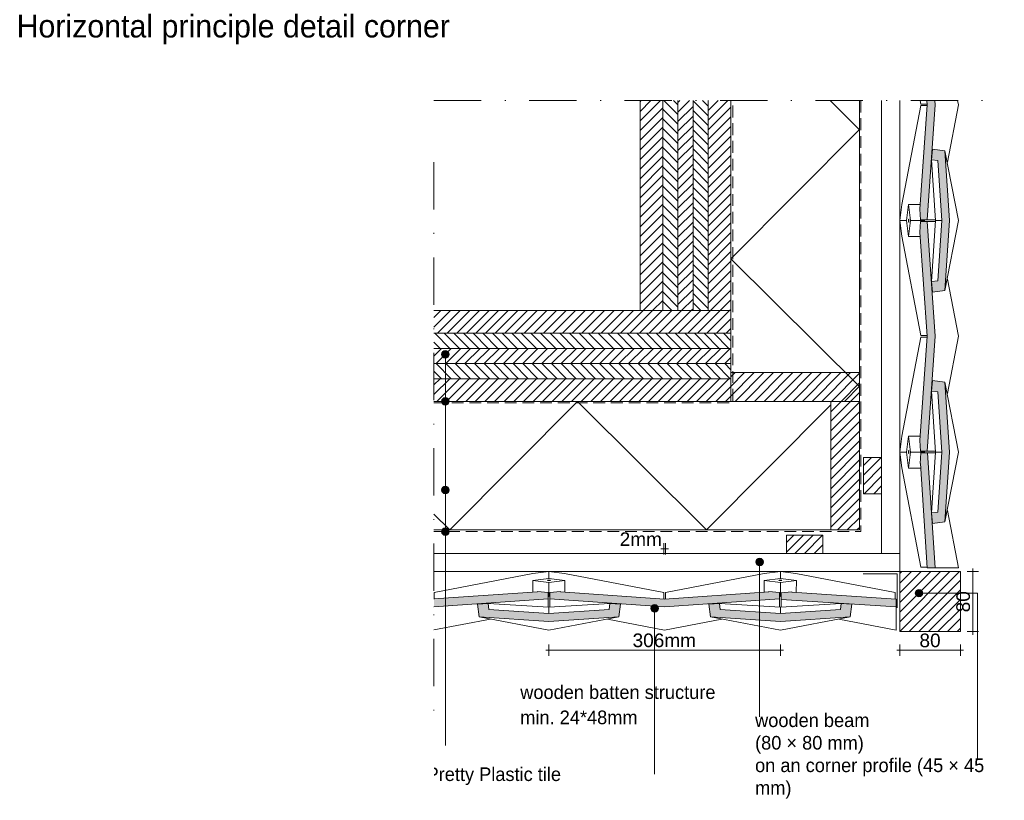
# Paper-space layout 'd-07 principle detail' of a CAD drawing. Header units: millimetres. Extents: x 14 to 195, y 11 to 271.
# Tile 2 of 2: x 18 to 149, y 168 to 271. Entities that reach past the tile are written whole.
import ezdxf
from ezdxf.xclip import XClip

# ---------------------------------------------------------------- set-up
doc = ezdxf.new("R2010")
doc.units = ezdxf.units.MM
doc.header["$MEASUREMENT"] = 0
doc.header["$XCLIPFRAME"] = 0
doc.linetypes.add('B0302', pattern=[12.51, 6.26, -3.125, 0, -3.125])
doc.linetypes.add('B0701', pattern=[2.3412, 1.56, -0.7812])
for name, color, linetype in [('#01', 7, 'Continuous'), ('Dim - 1_50_100', 7, 'Continuous'), ('Info - 1_50_100', 7, 'Continuous'), ('Info - 1_5_10', 7, 'Continuous'), ('Info - Nederlands', 7, 'Continuous')]:
    doc.layers.add(name, color=color, linetype=linetype)
doc.styles.add('GENERATED_STYLE_3', font='Helvetica.ttc')
doc.styles.add('GENERATED_STYLE_4', font='txt')
pattern_1 = [(135.15, (75.343, 203.51), (16.881, 16.97), []), (225.15, (75.343, 203.51), (-17.06, 16.97), [])]
pattern_2 = [(45, (-1068.7903, 560.8864), (-0.6363961, 0.6363961), [])]
pattern_3 = [(315, (-1068.7903, 560.8864), (0.6363961, 0.6363961), [])]
pattern_4 = [(45.15, (112.526, 273.293), (-16.97, 16.881), []), (135.15, (112.526, 273.293), (16.97, 17.06), [])]

# ---------------------------------------------------------------- blocks, each defined once
blk = doc.blocks.new('Drawing_2_1', base_point=(-1068.79, 560.89))
at = {"layer": '#01', "linetype": 'Continuous', "lineweight": 0, "true_color": 0xe4e7e8}
for points in [[(137.54, 245.93), (137.51, 245.93), (137.61, 244.51), (138.48, 244.51), (139.54, 259.71), (139.5, 260.28), (138.46, 260.28), (138.49, 259.71)], [(139.18, 253.86), (139.08, 252.46), (139.89, 252.36), (140.42, 244.41), (139.89, 236.47), (139.08, 236.36), (139.18, 234.97), (140.84, 235.17), (141.46, 244.41), (140.84, 253.65)], [(138.49, 229.11), (137.54, 215.33), (137.51, 215.33), (137.61, 213.91), (138.48, 213.91), (139.54, 229.11), (138.48, 244.31), (137.61, 244.31), (137.51, 242.89), (137.54, 242.89)], [(139.18, 223.26), (139.08, 221.86), (139.89, 221.76), (140.42, 213.81), (139.89, 205.87), (139.08, 205.76), (139.18, 204.37), (140.84, 204.57), (141.46, 213.81), (140.84, 223.05)], [(138.49, 198.51), (139.54, 198.51), (138.53, 213.71), (137.66, 213.71), (137.56, 212.29), (137.59, 212.3)], [(73.26, 193.34), (88.37, 194.39), (88.37, 195.26), (86.95, 195.35), (86.95, 195.33), (73.26, 194.38)], [(103.77, 194.37), (89.99, 195.33), (89.99, 195.35), (88.57, 195.26), (88.57, 194.39), (103.77, 193.33), (118.97, 194.39), (118.97, 195.26), (117.55, 195.35), (117.55, 195.33)], [(134.37, 194.37), (120.58, 195.28), (120.59, 195.31), (119.17, 195.21), (119.17, 194.33), (134.37, 193.33)], [(79.02, 193.69), (79.23, 192.03), (88.47, 191.4), (97.7, 192.03), (97.91, 193.69), (96.51, 193.78), (96.41, 192.98), (88.47, 192.45), (80.52, 192.98), (80.42, 193.78)], [(109.62, 193.69), (109.83, 192.03), (119.07, 191.4), (128.3, 192.03), (128.51, 193.69), (127.11, 193.78), (127.01, 192.98), (119.07, 192.45), (111.12, 192.98), (111.02, 193.78)]]:
    blk.add_hatch(color=254, dxfattribs=at).paths.add_polyline_path(points)
at = {"layer": '#01', "linetype": 'Continuous', "lineweight": 0, "true_color": 0x000000}
for points in [[(74.27, 226.73), (74.31, 226.54), (74.42, 226.38), (74.58, 226.27), (74.77, 226.23), (74.97, 226.27), (75.13, 226.38), (75.24, 226.54), (75.27, 226.73), (75.24, 226.92), (75.13, 227.08), (74.97, 227.19), (74.77, 227.23), (74.58, 227.19), (74.42, 227.08), (74.31, 226.92)], [(74.27, 220.51), (74.31, 220.32), (74.42, 220.16), (74.58, 220.05), (74.77, 220.01), (74.97, 220.05), (75.13, 220.16), (75.24, 220.32), (75.27, 220.51), (75.24, 220.7), (75.13, 220.86), (74.97, 220.97), (74.77, 221.01), (74.58, 220.97), (74.42, 220.86), (74.31, 220.7)], [(74.27, 208.8), (74.31, 208.61), (74.42, 208.45), (74.58, 208.34), (74.77, 208.3), (74.97, 208.34), (75.13, 208.45), (75.24, 208.61), (75.27, 208.8), (75.24, 209), (75.13, 209.16), (74.97, 209.27), (74.77, 209.3), (74.58, 209.27), (74.42, 209.16), (74.31, 209)], [(74.27, 203.29), (74.31, 203.1), (74.42, 202.94), (74.58, 202.83), (74.77, 202.79), (74.97, 202.83), (75.13, 202.94), (75.24, 203.1), (75.27, 203.29), (75.24, 203.48), (75.13, 203.65), (74.97, 203.75), (74.77, 203.79), (74.58, 203.75), (74.42, 203.65), (74.31, 203.48)], [(115.83, 199.26), (115.87, 199.07), (115.98, 198.91), (116.14, 198.8), (116.33, 198.76), (116.53, 198.8), (116.69, 198.91), (116.8, 199.07), (116.83, 199.26), (116.8, 199.46), (116.69, 199.62), (116.53, 199.73), (116.33, 199.76), (116.14, 199.73), (115.98, 199.62), (115.87, 199.46)], [(136.9, 195.15), (136.94, 194.96), (137.04, 194.8), (137.21, 194.69), (137.4, 194.65), (137.59, 194.69), (137.75, 194.8), (137.86, 194.96), (137.9, 195.15), (137.86, 195.34), (137.75, 195.5), (137.59, 195.61), (137.4, 195.65), (137.21, 195.61), (137.04, 195.5), (136.94, 195.34)], [(101.94, 193.13), (101.98, 192.94), (102.09, 192.78), (102.25, 192.67), (102.44, 192.63), (102.64, 192.67), (102.8, 192.78), (102.91, 192.94), (102.94, 193.13), (102.91, 193.32), (102.8, 193.48), (102.64, 193.59), (102.44, 193.63), (102.25, 193.59), (102.09, 193.48), (101.98, 193.32)]]:
    blk.add_hatch(color=18, dxfattribs=at).paths.add_polyline_path(points)
at = {"layer": 'Info - 1_50_100', "linetype": 'Continuous', "lineweight": 0, "true_color": 0x000000}
h = blk.add_hatch(dxfattribs=at)
h.set_pattern_fill('310_Naaldhout__01__0001', color=18, style=0, pattern_type=2)
h.set_pattern_definition(pattern_2)
h.paths.add_polyline_path([(103.53, 260.28), (100.53, 260.28), (100.53, 232.51), (103.53, 232.51)])
h = blk.add_hatch(dxfattribs=at)
h.set_pattern_fill('310_Naaldhout__01__0001', color=18, style=0, pattern_type=2)
h.set_pattern_definition(pattern_2)
h.paths.add_polyline_path([(103.53, 260.28), (100.53, 260.28), (100.53, 232.51), (103.53, 232.51)])
h = blk.add_hatch(dxfattribs=at)
h.set_pattern_fill('310_Naaldhout__02__0001', color=18, style=0, pattern_type=2)
h.set_pattern_definition(pattern_3)
h.paths.add_polyline_path([(105.53, 260.28), (103.53, 260.28), (103.53, 232.51), (105.53, 232.51)])
h = blk.add_hatch(dxfattribs=at)
h.set_pattern_fill('310_Naaldhout__02__0001', color=18, style=0, pattern_type=2)
h.set_pattern_definition(pattern_3)
h.paths.add_polyline_path([(105.53, 260.28), (103.53, 260.28), (103.53, 232.51), (105.53, 232.51)])
h = blk.add_hatch(dxfattribs=at)
h.set_pattern_fill('310_Naaldhout__01__0001', color=18, style=0, pattern_type=2)
h.set_pattern_definition(pattern_2)
h.paths.add_polyline_path([(107.53, 260.28), (105.53, 260.28), (105.53, 232.51), (107.53, 232.51)])
h = blk.add_hatch(dxfattribs=at)
h.set_pattern_fill('310_Naaldhout__01__0001', color=18, style=0, pattern_type=2)
h.set_pattern_definition(pattern_2)
h.paths.add_polyline_path([(107.53, 260.28), (105.53, 260.28), (105.53, 232.51), (107.53, 232.51)])
h = blk.add_hatch(dxfattribs=at)
h.set_pattern_fill('310_Naaldhout__02__0001', color=18, style=0, pattern_type=2)
h.set_pattern_definition(pattern_3)
h.paths.add_polyline_path([(109.53, 260.28), (107.53, 260.28), (107.53, 232.51), (109.53, 232.51)])
h = blk.add_hatch(dxfattribs=at)
h.set_pattern_fill('310_Naaldhout__02__0001', color=18, style=0, pattern_type=2)
h.set_pattern_definition(pattern_3)
h.paths.add_polyline_path([(109.53, 260.28), (107.53, 260.28), (107.53, 232.51), (109.53, 232.51)])
h = blk.add_hatch(dxfattribs=at)
h.set_pattern_fill('310_Naaldhout__01__0001', color=18, style=0, pattern_type=2)
h.set_pattern_definition(pattern_2)
h.paths.add_polyline_path([(112.53, 260.28), (109.53, 260.28), (109.53, 232.51), (112.53, 232.51)])
h = blk.add_hatch(dxfattribs=at)
h.set_pattern_fill('310_Naaldhout__01__0001', color=18, style=0, pattern_type=2)
h.set_pattern_definition(pattern_2)
h.paths.add_polyline_path([(112.53, 260.28), (109.53, 260.28), (109.53, 232.51), (112.53, 232.51)])
h = blk.add_hatch(dxfattribs=at)
h.set_pattern_fill('415_Isolatie_ruit_0001', color=18, style=0, pattern_type=2)
h.set_pattern_definition(pattern_4)
h.paths.add_polyline_path([(129.53, 260.28), (112.53, 260.28), (112.53, 220.51), (129.53, 220.51)])
h = blk.add_hatch(dxfattribs=at)
h.set_pattern_fill('415_Isolatie_ruit_0001', color=18, style=0, pattern_type=2)
h.set_pattern_definition(pattern_4)
h.paths.add_polyline_path([(129.53, 260.28), (112.53, 260.28), (112.53, 220.51), (129.53, 220.51)])
h = blk.add_hatch(dxfattribs=at)
h.set_pattern_fill('310_Naaldhout__01__0001', color=18, style=0, pattern_type=2)
h.set_pattern_definition(pattern_2)
h.paths.add_polyline_path([(112.53, 232.51), (73.26, 232.51), (73.26, 229.51), (112.53, 229.51)])
h = blk.add_hatch(dxfattribs=at)
h.set_pattern_fill('310_Naaldhout__01__0001', color=18, style=0, pattern_type=2)
h.set_pattern_definition(pattern_2)
h.paths.add_polyline_path([(112.53, 232.51), (73.26, 232.51), (73.26, 229.51), (112.53, 229.51)])
h = blk.add_hatch(dxfattribs=at)
h.set_pattern_fill('310_Naaldhout__02__0001', color=18, style=0, pattern_type=2)
h.set_pattern_definition(pattern_3)
h.paths.add_polyline_path([(112.53, 229.51), (73.26, 229.51), (73.26, 227.51), (112.53, 227.51)])
h = blk.add_hatch(dxfattribs=at)
h.set_pattern_fill('310_Naaldhout__02__0001', color=18, style=0, pattern_type=2)
h.set_pattern_definition(pattern_3)
h.paths.add_polyline_path([(112.53, 229.51), (73.26, 229.51), (73.26, 227.51), (112.53, 227.51)])
h = blk.add_hatch(dxfattribs=at)
h.set_pattern_fill('310_Naaldhout__01__0001', color=18, style=0, pattern_type=2)
h.set_pattern_definition(pattern_2)
h.paths.add_polyline_path([(112.53, 227.51), (73.26, 227.51), (73.26, 225.51), (112.53, 225.51)])
h = blk.add_hatch(dxfattribs=at)
h.set_pattern_fill('310_Naaldhout__01__0001', color=18, style=0, pattern_type=2)
h.set_pattern_definition(pattern_2)
h.paths.add_polyline_path([(112.53, 227.51), (73.26, 227.51), (73.26, 225.51), (112.53, 225.51)])
h = blk.add_hatch(dxfattribs=at)
h.set_pattern_fill('310_Naaldhout__02__0001', color=18, style=0, pattern_type=2)
h.set_pattern_definition(pattern_3)
h.paths.add_polyline_path([(112.53, 225.51), (73.26, 225.51), (73.26, 223.51), (112.53, 223.51)])
h = blk.add_hatch(dxfattribs=at)
h.set_pattern_fill('310_Naaldhout__02__0001', color=18, style=0, pattern_type=2)
h.set_pattern_definition(pattern_3)
h.paths.add_polyline_path([(112.53, 225.51), (73.26, 225.51), (73.26, 223.51), (112.53, 223.51)])
h = blk.add_hatch(dxfattribs=at)
h.set_pattern_fill('310_Naaldhout__01__0001', color=18, style=0, pattern_type=2)
h.set_pattern_definition(pattern_2)
h.paths.add_polyline_path([(112.53, 220.51), (129.53, 220.51), (129.53, 224.31), (112.53, 224.31)])
h = blk.add_hatch(dxfattribs=at)
h.set_pattern_fill('310_Naaldhout__01__0001', color=18, style=0, pattern_type=2)
h.set_pattern_definition(pattern_2)
h.paths.add_polyline_path([(112.53, 220.51), (129.53, 220.51), (129.53, 224.31), (112.53, 224.31)])
h = blk.add_hatch(dxfattribs=at)
h.set_pattern_fill('310_Naaldhout__01__0001', color=18, style=0, pattern_type=2)
h.set_pattern_definition(pattern_2)
h.paths.add_polyline_path([(112.53, 223.51), (73.26, 223.51), (73.26, 220.51), (112.53, 220.51)])
h = blk.add_hatch(dxfattribs=at)
h.set_pattern_fill('310_Naaldhout__01__0001', color=18, style=0, pattern_type=2)
h.set_pattern_definition(pattern_2)
h.paths.add_polyline_path([(112.53, 223.51), (73.26, 223.51), (73.26, 220.51), (112.53, 220.51)])
h = blk.add_hatch(dxfattribs=at)
h.set_pattern_fill('415_Isolatie_ruit_0001', color=18, style=0, pattern_type=2)
h.set_pattern_definition(pattern_1)
h.paths.add_polyline_path([(125.73, 220.51), (73.26, 220.51), (73.26, 203.51), (125.73, 203.51)])
h = blk.add_hatch(dxfattribs=at)
h.set_pattern_fill('415_Isolatie_ruit_0001', color=18, style=0, pattern_type=2)
h.set_pattern_definition(pattern_1)
h.paths.add_polyline_path([(125.73, 220.51), (73.26, 220.51), (73.26, 203.51), (125.73, 203.51)])
h = blk.add_hatch(dxfattribs=at)
h.set_pattern_fill('310_Naaldhout__01__0001', color=18, style=0, pattern_type=2)
h.set_pattern_definition(pattern_2)
h.paths.add_polyline_path([(129.53, 203.51), (129.53, 220.51), (125.73, 220.51), (125.73, 203.51)])
h = blk.add_hatch(dxfattribs=at)
h.set_pattern_fill('310_Naaldhout__01__0001', color=18, style=0, pattern_type=2)
h.set_pattern_definition(pattern_2)
h.paths.add_polyline_path([(129.53, 203.51), (129.53, 220.51), (125.73, 220.51), (125.73, 203.51)])
at = {"layer": 'Info - 1_5_10', "linetype": 'Continuous', "lineweight": 0, "true_color": 0x99a3a6}
h = blk.add_hatch(dxfattribs=at)
h.set_pattern_fill('310_Naaldhout__01__0001', color=253, style=0, pattern_type=2)
h.set_pattern_definition(pattern_2)
h.paths.add_polyline_path([(132.47, 213.09), (130.07, 213.09), (130.07, 208.29), (132.47, 208.29)])
h = blk.add_hatch(dxfattribs=at)
h.set_pattern_fill('310_Naaldhout__01__0001', color=253, style=0, pattern_type=2)
h.set_pattern_definition(pattern_2)
h.paths.add_polyline_path([(132.47, 213.09), (130.07, 213.09), (130.07, 208.29), (132.47, 208.29)])
h = blk.add_hatch(dxfattribs=at)
h.set_pattern_fill('310_Naaldhout__01__0001', color=253, style=0, pattern_type=2)
h.set_pattern_definition(pattern_2)
h.paths.add_polyline_path([(119.89, 200.41), (124.69, 200.41), (124.69, 202.81), (119.89, 202.81)])
h = blk.add_hatch(dxfattribs=at)
h.set_pattern_fill('310_Naaldhout__01__0001', color=253, style=0, pattern_type=2)
h.set_pattern_definition(pattern_2)
h.paths.add_polyline_path([(119.89, 200.41), (124.69, 200.41), (124.69, 202.81), (119.89, 202.81)])
h = blk.add_hatch(dxfattribs=at)
h.set_pattern_fill('310_Naaldhout__01__0001', color=253, style=0, pattern_type=2)
h.set_pattern_definition(pattern_2)
h.paths.add_polyline_path([(142.91, 198.01), (134.87, 198.01), (134.87, 190.06), (142.91, 190.06)])
at = {"layer": '#01', "color": 9, "linetype": 'Continuous', "lineweight": 0}
for p, q in [((135.14, 246.53), (137.65, 259.61)), ((137.65, 259.81), (137.56, 260.28)), ((138.49, 259.81), (137.65, 259.81)), ((137.65, 259.61), (138.5, 259.61)), ((142.61, 259.71), (141.16, 252.15)), ((142.5, 260.28), (142.61, 259.71)), ((140.84, 253.65), (142.63, 244.41)), ((139.57, 244.41), (139.08, 252.46)), ((134.87, 244.41), (135.14, 246.53)), ((136.03, 246.53), (135.76, 244.41)), ((137.58, 246.53), (136.03, 246.53)), ((136.3, 244.41), (136.03, 246.53)), ((135.13, 242.34), (134.87, 244.41)), ((135.76, 244.41), (134.87, 244.41)), ((135.76, 244.41), (136.03, 242.29)), ((136.01, 244.55), (136, 244.41)), ((136, 244.41), (136.01, 244.27)), ((136.03, 244.61), (136.01, 244.55)), ((136.01, 244.27), (136.03, 244.21)), ((136.05, 244.55), (136.03, 244.61)), ((136.03, 242.29), (136.3, 244.41)), ((136.03, 244.21), (136.05, 244.27)), ((136.06, 244.41), (136.05, 244.55)), ((136.05, 244.27), (136.06, 244.41)), ((138.14, 244.41), (136.3, 244.41)), ((138.12, 244.51), (138.14, 244.41)), ((138.14, 244.41), (138.12, 244.31)), ((138.48, 244.51), (139.56, 244.51)), ((138.48, 244.31), (139.56, 244.31)), ((139.08, 236.36), (139.57, 244.41)), ((139.57, 244.41), (140.42, 244.41)), ((142.63, 244.41), (140.84, 235.17)), ((137.65, 229.21), (135.13, 242.34)), ((136.03, 242.29), (137.58, 242.3)), ((141.16, 236.67), (142.61, 229.11)), ((138.49, 229.21), (137.65, 229.21)), ((135.14, 215.93), (137.65, 229.01)), ((137.65, 229.01), (138.5, 229.01)), ((142.61, 229.11), (141.16, 221.55)), ((74.77, 226.23), (74.77, 181.21)), ((140.84, 223.05), (142.63, 213.81)), ((139.57, 213.81), (139.08, 221.86)), ((74.77, 220.01), (74.77, 174.99)), ((134.87, 213.81), (135.14, 215.93)), ((136.03, 215.93), (135.76, 213.81)), ((137.61, 215.93), (136.03, 215.93)), ((136.3, 213.81), (136.03, 215.93)), ((135.13, 211.74), (134.87, 213.81)), ((135.76, 213.81), (134.87, 213.81)), ((135.76, 213.81), (136.03, 211.69)), ((136.01, 213.95), (136, 213.81)), ((136, 213.81), (136.01, 213.67)), ((136.03, 214.01), (136.01, 213.95)), ((136.01, 213.67), (136.03, 213.61)), ((136.05, 213.95), (136.03, 214.01)), ((136.03, 211.69), (136.3, 213.81)), ((136.03, 213.61), (136.05, 213.67)), ((136.06, 213.81), (136.05, 213.95)), ((136.05, 213.67), (136.06, 213.81)), ((138.14, 213.81), (136.3, 213.81)), ((138.12, 213.91), (138.14, 213.81)), ((138.14, 213.81), (138.12, 213.71)), ((138.48, 213.91), (139.56, 213.91)), ((138.53, 213.7), (139.55, 213.7)), ((139.08, 205.76), (139.57, 213.81)), ((139.57, 213.81), (140.42, 213.81)), ((142.63, 213.81), (140.84, 204.57)), ((137.65, 198.61), (135.13, 211.74)), ((136.03, 211.69), (137.63, 211.7)), ((74.77, 208.3), (74.77, 183.4)), ((141.16, 206.07), (142.61, 198.51)), ((74.77, 202.79), (74.77, 174.99)), ((88.47, 198), (86.35, 197.73)), ((90.54, 197.74), (88.47, 198)), ((88.47, 197.11), (88.47, 198)), ((116.33, 198.76), (116.33, 178.79)), ((119.07, 198), (116.95, 197.73)), ((121.14, 197.74), (119.07, 198)), ((119.07, 197.11), (119.07, 198)), ((138.49, 198.61), (137.65, 198.61)), ((86.35, 197.73), (73.27, 195.22)), ((86.35, 196.84), (88.47, 197.11)), ((86.35, 195.29), (86.35, 196.84)), ((88.47, 196.57), (86.35, 196.84)), ((88.27, 196.84), (88.33, 196.86)), ((88.33, 196.82), (88.27, 196.84)), ((88.33, 196.86), (88.47, 196.87)), ((88.47, 196.81), (88.33, 196.82)), ((88.47, 197.11), (90.59, 196.84)), ((88.47, 196.87), (88.61, 196.86)), ((90.59, 196.84), (88.47, 196.57)), ((88.61, 196.82), (88.47, 196.81)), ((88.61, 196.86), (88.67, 196.84)), ((88.67, 196.84), (88.61, 196.82)), ((103.67, 195.22), (90.54, 197.74)), ((90.59, 196.84), (90.58, 195.29)), ((116.95, 197.73), (103.87, 195.22)), ((116.95, 196.84), (119.07, 197.11)), ((116.95, 195.26), (116.95, 196.84)), ((119.07, 196.57), (116.95, 196.84)), ((118.87, 196.84), (118.93, 196.86)), ((118.93, 196.82), (118.87, 196.84)), ((118.93, 196.86), (119.07, 196.87)), ((119.07, 196.81), (118.93, 196.82)), ((119.07, 197.11), (121.19, 196.84)), ((119.07, 196.87), (119.21, 196.86)), ((121.19, 196.84), (119.07, 196.57)), ((119.21, 196.82), (119.07, 196.81)), ((119.21, 196.86), (119.27, 196.84)), ((119.27, 196.84), (119.21, 196.82)), ((134.27, 195.22), (121.14, 197.74)), ((121.19, 196.84), (121.18, 195.24)), ((88.47, 194.73), (88.47, 196.57)), ((119.07, 194.73), (119.07, 196.57)), ((73.27, 195.22), (73.27, 194.37)), ((88.37, 194.75), (88.47, 194.73)), ((88.37, 194.39), (88.37, 193.31)), ((88.47, 194.73), (88.57, 194.75)), ((88.57, 194.39), (88.57, 193.31)), ((103.67, 194.38), (103.67, 195.22)), ((103.87, 195.22), (103.87, 194.37)), ((118.97, 194.75), (119.07, 194.73)), ((118.97, 194.39), (118.97, 193.31)), ((119.07, 194.73), (119.17, 194.75)), ((119.18, 194.34), (119.18, 193.32)), ((134.27, 194.38), (134.27, 195.22)), ((88.47, 193.3), (80.42, 193.78)), ((96.51, 193.78), (88.47, 193.3)), ((88.47, 193.3), (88.47, 192.45)), ((119.07, 193.3), (111.02, 193.78)), ((127.11, 193.78), (119.07, 193.3)), ((119.07, 193.3), (119.07, 192.45)), ((73.26, 190.28), (80.73, 191.71)), ((79.23, 192.03), (88.47, 190.24)), ((88.47, 190.24), (97.7, 192.03)), ((96.21, 191.71), (103.77, 190.26)), ((102.44, 192.63), (102.44, 171.2)), ((103.77, 190.26), (111.33, 191.71)), ((109.83, 192.03), (119.07, 190.24)), ((119.07, 190.24), (128.3, 192.03)), ((126.81, 191.71), (134.37, 190.26))]:
    blk.add_line(p, q, dxfattribs=at)
at = {"layer": '#01', "color": 2, "linetype": 'Continuous', "lineweight": 0}
for p, q in [((138.49, 259.71), (137.54, 245.93)), ((138.46, 260.28), (138.49, 259.71)), ((138.48, 244.51), (139.54, 259.71)), ((139.54, 259.71), (139.5, 260.28)), ((139.18, 253.86), (139.08, 252.46)), ((140.84, 253.65), (139.18, 253.86)), ((141.46, 244.41), (140.84, 253.65)), ((139.08, 252.46), (139.89, 252.36)), ((139.89, 252.36), (140.42, 244.41)), ((137.54, 245.93), (137.51, 245.93)), ((137.51, 245.93), (137.61, 244.51)), ((137.61, 244.31), (137.51, 242.89)), ((137.61, 244.51), (138.48, 244.51)), ((138.48, 244.31), (137.61, 244.31)), ((139.54, 229.11), (138.48, 244.31)), ((140.42, 244.41), (139.89, 236.47)), ((140.84, 235.17), (141.46, 244.41)), ((137.51, 242.89), (137.54, 242.89)), ((137.54, 242.89), (138.49, 229.11)), ((139.89, 236.47), (139.08, 236.36)), ((139.08, 236.36), (139.18, 234.97)), ((139.18, 234.97), (140.84, 235.17)), ((138.49, 229.11), (137.54, 215.33)), ((138.48, 213.91), (139.54, 229.11)), ((139.18, 223.26), (139.08, 221.86)), ((140.84, 223.05), (139.18, 223.26)), ((141.46, 213.81), (140.84, 223.05)), ((139.08, 221.86), (139.89, 221.76)), ((139.89, 221.76), (140.42, 213.81)), ((137.54, 215.33), (137.51, 215.33)), ((137.51, 215.33), (137.61, 213.91)), ((137.66, 213.71), (137.56, 212.29)), ((137.61, 213.91), (138.48, 213.91)), ((138.53, 213.71), (137.66, 213.71)), ((139.54, 198.51), (138.53, 213.71)), ((140.42, 213.81), (139.89, 205.87)), ((140.84, 204.57), (141.46, 213.81)), ((137.56, 212.29), (137.59, 212.3)), ((137.59, 212.3), (138.49, 198.51)), ((139.89, 205.87), (139.08, 205.76)), ((139.08, 205.76), (139.18, 204.37)), ((139.18, 204.37), (140.84, 204.57)), ((138.49, 198.51), (142.61, 198.51)), ((73.26, 194.38), (86.95, 195.33)), ((86.95, 195.33), (86.95, 195.35)), ((86.95, 195.35), (88.37, 195.26)), ((88.57, 195.26), (89.99, 195.35)), ((89.99, 195.35), (89.99, 195.33)), ((89.99, 195.33), (103.77, 194.37)), ((103.77, 194.37), (117.55, 195.33)), ((117.55, 195.33), (117.55, 195.35)), ((117.55, 195.35), (118.97, 195.26)), ((88.37, 194.39), (73.26, 193.34)), ((88.37, 195.26), (88.37, 194.39)), ((88.57, 194.39), (88.57, 195.26)), ((103.77, 193.33), (88.57, 194.39)), ((118.97, 194.39), (103.77, 193.33)), ((118.97, 195.26), (118.97, 194.39)), ((119.17, 195.21), (120.59, 195.31)), ((119.17, 194.33), (119.17, 195.21)), ((134.37, 193.33), (119.17, 194.33)), ((120.59, 195.31), (120.58, 195.28)), ((120.58, 195.28), (134.37, 194.37)), ((134.37, 194.37), (134.37, 190.26)), ((79.02, 193.69), (80.42, 193.78)), ((79.23, 192.03), (79.02, 193.69)), ((80.42, 193.78), (80.52, 192.98)), ((80.52, 192.98), (88.47, 192.45)), ((88.47, 192.45), (96.41, 192.98)), ((96.41, 192.98), (96.51, 193.78)), ((96.51, 193.78), (97.91, 193.69)), ((97.91, 193.69), (97.7, 192.03)), ((109.62, 193.69), (111.02, 193.78)), ((109.83, 192.03), (109.62, 193.69)), ((111.02, 193.78), (111.12, 192.98)), ((111.12, 192.98), (119.07, 192.45)), ((119.07, 192.45), (127.01, 192.98)), ((127.01, 192.98), (127.11, 193.78)), ((127.11, 193.78), (128.51, 193.69)), ((128.51, 193.69), (128.3, 192.03)), ((88.47, 191.4), (79.23, 192.03)), ((97.7, 192.03), (88.47, 191.4)), ((119.07, 191.4), (109.83, 192.03)), ((128.3, 192.03), (119.07, 191.4))]:
    blk.add_line(p, q, dxfattribs=at)
at = {"layer": '#01', "color": 2, "linetype": 'B0701', "lineweight": 0, "flags": 128}
for points in [[(129.73, 260.28), (129.73, 203.29), (73.26, 203.29)], [(73.26, 220.31), (112.77, 220.31), (112.77, 260.28)], [(129.73, 260.28), (129.73, 203.29), (73.26, 203.29)], [(73.26, 220.31), (112.77, 220.31), (112.77, 260.28)]]:
    blk.add_lwpolyline(points, dxfattribs=at)
at = {"layer": '#01', "color": 9, "linetype": 'Continuous', "lineweight": 0, "flags": 128}
blk.add_lwpolyline([(137.9, 195.15), (145.13, 195.15), (145.13, 173.07)], dxfattribs=at)
at = {"layer": '#01', "color": 1, "linetype": 'Continuous', "lineweight": 0}
for centre in [(74.77, 226.73), (74.77, 220.51), (74.77, 208.8), (74.77, 203.29), (116.33, 199.26), (137.4, 195.15), (102.44, 193.13)]:
    blk.add_circle(centre, 0.5, dxfattribs=at)
at = {"layer": 'Dim - 1_50_100', "color": 1, "linetype": 'Continuous', "lineweight": 0}
for p, q in [((103.27, 201.03), (103.67, 201.03)), ((103.67, 200.28), (103.67, 201.78)), ((103.67, 201.03), (103.87, 201.03)), ((103.87, 200.28), (103.87, 201.78)), ((103.87, 201.03), (104.27, 201.03)), ((145.28, 198.01), (143.78, 198.01)), ((144.53, 198.01), (144.53, 198.41)), ((144.53, 190.06), (144.53, 198.01)), ((145.28, 190.06), (143.78, 190.06)), ((144.53, 189.66), (144.53, 190.06)), ((88.07, 187.63), (88.47, 187.63)), ((88.47, 186.88), (88.47, 188.38)), ((88.47, 187.63), (119.07, 187.63)), ((119.07, 186.88), (119.07, 188.38)), ((119.07, 187.63), (119.47, 187.63)), ((134.47, 187.62), (134.87, 187.62)), ((134.87, 186.87), (134.87, 188.37)), ((134.87, 187.62), (142.91, 187.62)), ((142.91, 186.87), (142.91, 188.37)), ((142.91, 187.62), (143.31, 187.62))]:
    blk.add_line(p, q, dxfattribs=at)
at = {"layer": 'Info - 1_50_100', "color": 4, "linetype": 'Continuous', "lineweight": 0}
for p, q in [((130.03, 197.69), (134.53, 197.69)), ((134.53, 197.69), (134.53, 193.19))]:
    blk.add_line(p, q, dxfattribs=at)
at = {"layer": 'Info - 1_50_100', "color": 9, "linetype": 'Continuous', "lineweight": 0, "flags": 128}
for points in [[(103.53, 260.28), (103.53, 232.51), (100.53, 232.51), (100.53, 260.28)], [(103.53, 260.28), (103.53, 232.51), (100.53, 232.51), (100.53, 260.28)], [(105.53, 260.28), (105.53, 232.51), (103.53, 232.51), (103.53, 260.28)], [(105.53, 260.28), (105.53, 232.51), (103.53, 232.51), (103.53, 260.28)], [(107.53, 260.28), (107.53, 232.51), (105.53, 232.51), (105.53, 260.28)], [(107.53, 260.28), (107.53, 232.51), (105.53, 232.51), (105.53, 260.28)], [(109.53, 260.28), (109.53, 232.51), (107.53, 232.51), (107.53, 260.28)], [(109.53, 260.28), (109.53, 232.51), (107.53, 232.51), (107.53, 260.28)], [(112.53, 260.28), (112.53, 232.51), (109.53, 232.51), (109.53, 260.28)], [(112.53, 260.28), (112.53, 232.51), (109.53, 232.51), (109.53, 260.28)], [(132.47, 260.28), (132.47, 200.41), (134.87, 200.41), (134.87, 260.28)], [(73.26, 232.51), (112.53, 232.51), (112.53, 229.51), (73.26, 229.51)], [(73.26, 232.51), (112.53, 232.51), (112.53, 229.51), (73.26, 229.51)], [(73.26, 229.51), (112.53, 229.51), (112.53, 227.51), (73.26, 227.51)], [(73.26, 229.51), (112.53, 229.51), (112.53, 227.51), (73.26, 227.51)], [(73.26, 227.51), (112.53, 227.51), (112.53, 225.51), (73.26, 225.51)], [(73.26, 227.51), (112.53, 227.51), (112.53, 225.51), (73.26, 225.51)], [(73.26, 225.51), (112.53, 225.51), (112.53, 223.51), (73.26, 223.51)], [(73.26, 225.51), (112.53, 225.51), (112.53, 223.51), (73.26, 223.51)], [(73.26, 223.51), (112.53, 223.51), (112.53, 220.51), (73.26, 220.51)], [(73.26, 223.51), (112.53, 223.51), (112.53, 220.51), (73.26, 220.51)], [(73.26, 200.41), (134.87, 200.41), (134.87, 198.01), (73.26, 198.01)]]:
    blk.add_lwpolyline(points, dxfattribs=at)
at = {"layer": 'Info - 1_50_100', "color": 4, "linetype": 'Continuous', "lineweight": 0, "flags": 128}
for points in [[(100.53, 260.28), (100.53, 232.51), (112.53, 232.51), (112.53, 260.28)], [(73.26, 232.51), (112.53, 232.51), (112.53, 220.51), (73.26, 220.51)]]:
    blk.add_lwpolyline(points, dxfattribs=at)
at = {"layer": 'Info - 1_50_100', "color": 1, "linetype": 'Continuous', "lineweight": 0, "flags": 128}
for points in [[(129.53, 260.28), (129.53, 220.51), (112.53, 220.51), (112.53, 260.28)], [(129.53, 260.28), (129.53, 220.51), (112.53, 220.51), (112.53, 260.28)], [(73.26, 220.51), (125.73, 220.51), (125.73, 203.51), (73.26, 203.51)], [(73.26, 220.51), (125.73, 220.51), (125.73, 203.51), (73.26, 203.51)]]:
    blk.add_lwpolyline(points, dxfattribs=at)
at = {"layer": 'Info - 1_50_100', "color": 9, "linetype": 'Continuous', "lineweight": 0, "flags": 128}
for points in [[(112.53, 220.51), (112.53, 224.31), (129.53, 224.31), (129.53, 220.51)], [(129.53, 203.51), (125.73, 203.51), (125.73, 220.51), (129.53, 220.51)]]:
    blk.add_lwpolyline(points, close=True, dxfattribs=at)
at = {"layer": 'Info - 1_50_100', "color": 2, "linetype": 'Continuous', "lineweight": 0, "flags": 128}
for points in [[(112.53, 220.51), (112.53, 224.31), (129.53, 224.31), (129.53, 220.51)], [(129.53, 203.51), (125.73, 203.51), (125.73, 220.51), (129.53, 220.51)]]:
    blk.add_lwpolyline(points, close=True, dxfattribs=at)
at = {"layer": 'Info - 1_5_10', "color": 1, "linetype": 'Continuous', "lineweight": 0, "flags": 128}
blk.add_lwpolyline([(132.47, 213.09), (130.07, 213.09), (130.07, 208.29), (132.47, 208.29)], close=True, dxfattribs=at)
at = {"layer": 'Info - 1_5_10', "color": 4, "linetype": 'Continuous', "lineweight": 0, "flags": 128}
for points in [[(132.47, 213.09), (130.07, 213.09), (130.07, 208.29), (132.47, 208.29)], [(119.89, 200.41), (119.89, 202.81), (124.69, 202.81), (124.69, 200.41)], [(119.89, 200.41), (119.89, 202.81), (124.69, 202.81), (124.69, 200.41)], [(142.91, 198.01), (134.87, 198.01), (134.87, 190.06), (142.91, 190.06)]]:
    blk.add_lwpolyline(points, close=True, dxfattribs=at)
at = {"layer": 'Dim - 1_50_100', "color": 2, "linetype": 'Continuous', "lineweight": 0, "char_height": 1.8, "attachment_point": 7, "style": 'GENERATED_STYLE_3'}
for s, insert, width in [('\\A1;{\\pql;\\fHelvetica|b0|i0|c0|p0;\\W1.000000;2mm}', (97.82, 201.39), 5.6469), ('\\A1;{\\pql;\\fHelvetica|b0|i0|c0|p0;\\W1.000000;306mm}', (99.53, 187.99), 8.4735), ('\\A1;{\\pql;\\fHelvetica|b0|i0|c0|p0;\\W1.000000;80}', (137.47, 187.98), 2.8266)]:
    blk.add_mtext(s, dxfattribs=dict(at, insert=insert, width=width))
at = {"layer": 'Dim - 1_50_100', "color": 2, "linetype": 'Continuous', "lineweight": 0, "insert": (144.17, 192.62), "char_height": 1.8, "width": 2.8266, "attachment_point": 7, "rotation": 90, "style": 'GENERATED_STYLE_3'}
blk.add_mtext('\\A1;{\\pql;\\fHelvetica|b0|i0|c0|p0;\\W1.000000;80}', dxfattribs=at)
at = {"layer": 'Info - Nederlands', "color": 2, "linetype": 'Continuous', "lineweight": 0, "char_height": 1.8, "attachment_point": 4, "style": 'GENERATED_STYLE_4'}
for s, insert, line_spacing_factor in [('\\A1;{\\pql;\\fWork Sans|b0|i0|c0|p0;\\W1.000000;wall\\P\\pql;\\fWork Sans|b0|i0|c0|p0;\\W1.000000;vapour barrier\\P\\pql;\\fWork Sans|b0|i0|c0|p0;\\C9;\\H1.000060x;\\W1.000000;insulation\\P\\pql;\\fWork Sans|b0|i0|c0|p0;\\C2;\\H0.999940x;\\W1.000000;waterproof membrane}', (44.85, 178.07), 1.064799), ('\\A1;{\\pql;\\fWork Sans|b0|i0|c0|p0;\\W1.000000;wooden batten structure\\P\\pql;\\fWork Sans|b0|i0|c0|p0;\\W1.000000;min. 24*48mm}', (84.67, 180.38), 1.110307)]:
    blk.add_mtext(s, dxfattribs=dict(at, insert=insert, line_spacing_factor=line_spacing_factor))
at = {"layer": 'Info - Nederlands', "color": 2, "linetype": 'Continuous', "lineweight": 0, "insert": (115.73, 173.61), "char_height": 1.8, "width": 30.8877, "attachment_point": 4, "line_spacing_factor": 0.992634, "style": 'GENERATED_STYLE_4'}
blk.add_mtext('\\A1;{\\pql;\\fWork Sans|b0|i0|c0|p0;\\W1.000000;wooden beam \\P\\pql;\\fWork Sans|b0|i0|c0|p0;\\W1.000000;(80 × 80 mm) \\P\\pql;\\fWork Sans|b0|i0|c0|p0;\\W1.000000;on an corner profile (45 × 45 mm)}', dxfattribs=at)
at = {"layer": 'Info - Nederlands', "color": 2, "linetype": 'Continuous', "lineweight": 0, "insert": (72.28, 170.94), "char_height": 1.8, "attachment_point": 4, "style": 'GENERATED_STYLE_4'}
blk.add_mtext('\\A1;{\\pql;\\fWork Sans|b0|i0|c0|p0;\\W1.000000;Pretty Plastic tile}', dxfattribs=at)

psp = doc.layouts.new('d-07 principle detail')

# ---------------------------------------------------------------- linework, layer by layer
at = {"layer": '#01', "color": 2, "linetype": 'B0302', "lineweight": 0}
for p, q in [((73.26, 260.28), (148.69, 260.28)), ((73.26, 252.16), (73.26, 177.16))]:
    psp.add_line(p, q, dxfattribs=at)

# ---------------------------------------------------------------- block references
at = {"color": 4, "linetype": 'Continuous', "lineweight": 0}
ref = psp.add_blockref('Drawing_2_1', (-1068.79, 560.89), dxfattribs=at)
XClip(ref).set_block_clipping_path([(73.261428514, 149.016490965), (177.2118528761, 260.2781041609)])

# ---------------------------------------------------------------- texts
at = {"layer": 'Info - 1_5_10', "color": 9, "linetype": 'Continuous', "lineweight": 0, "insert": (18.06, 267.72), "char_height": 3, "attachment_point": 7, "style": 'GENERATED_STYLE_4'}
psp.add_mtext('\\A1;{\\pql;\\fWork Sans|b0|i0|c0|p0;\\W1.000000;Horizontal principle detail corner}', dxfattribs=at)

doc.saveas('drawing.dxf')
